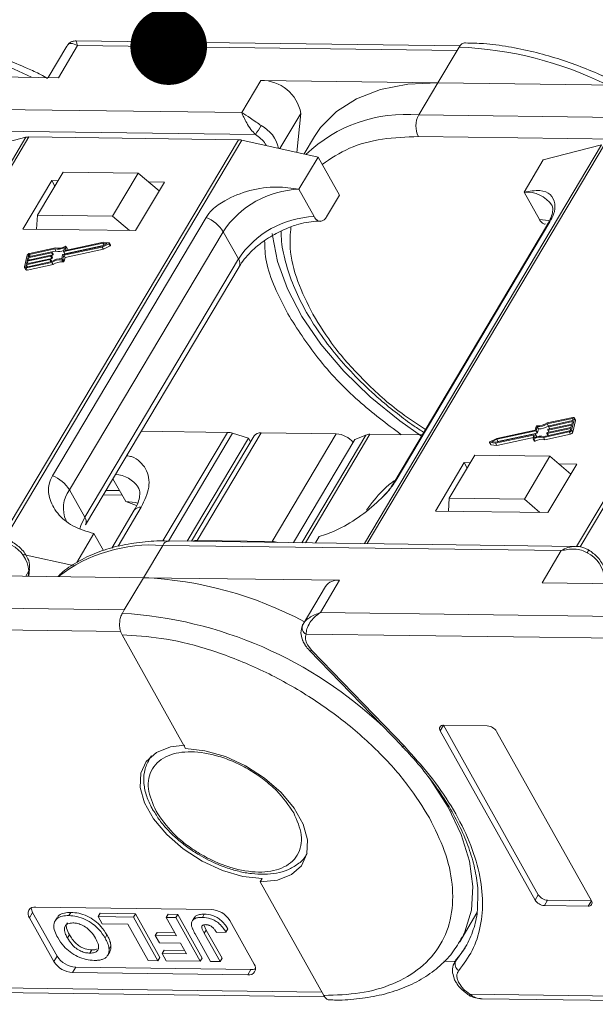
# Model space of a CAD drawing. Header units: millimetres. Extents: x 3104 to 4027, y -212 to 440.
# Tile 36 of 39: x 3817 to 3854, y 248 to 313. Entities that reach past the tile are written whole.
import ezdxf

# ---------------------------------------------------------------- set-up
doc = ezdxf.new("R2010")
doc.units = ezdxf.units.MM
doc.styles.get("Standard").update_dxf_attribs({"font": '仿宋_GB2312.ttf', "width": 0.8})
doc.dimstyles.new('ISO-25.1', dxfattribs={"dimtxt": 6, "dimasz": 5, "dimexe": 3.5, "dimexo": 0.625, "dimgap": 1.5, "dimtad": 1, "dimtoh": 1, "dimdsep": 46, "dimtxsty": 'Standard', "dimcen": 2.5, "dimadec": 0, "dimazin": 0, "dimtfac": 1, "dimtmove": 0, "dimatfit": 3, "dimfxl": 0, "dimarcsym": 0})

msp = doc.modelspace()

# ---------------------------------------------------------------- linework, layer by layer
at = {"color": 7, "linetype": 'Continuous', "lineweight": 15}
for p, q in [((3819.615, 310.949), (3818.397, 308.903)), ((3819.073, 308.894), (3820.326, 310.999)), ((3845.267, 310.963), (3820.213, 311.293)), ((3820.326, 310.999), (3845.083, 310.672)), ((3845.208, 310.883), (3845.083, 310.672)), ((3845.083, 310.672), (3843.83, 308.567)), ((3806.275, 309.063), (3819.073, 308.894)), ((3832.282, 308.72), (3831.029, 306.615)), ((3843.83, 308.567), (3832.282, 308.72)), ((3842.577, 306.462), (3843.83, 308.567)), ((3843.83, 308.567), (3856.628, 308.398)), ((3831.029, 306.615), (3805.023, 306.958)), ((3833.528, 304.27), (3834.893, 306.563)), ((3834.893, 306.563), (3834.632, 304.025)), ((3868.584, 306.12), (3842.577, 306.462)), ((3816.95, 305.008), (3801.478, 279.013)), ((3801.664, 279.01), (3817.151, 305.03)), ((3831.923, 305.189), (3805.004, 305.544)), ((3813.149, 304.022), (3816.95, 305.008)), ((3817.151, 305.03), (3830.811, 304.85)), ((3835.772, 305.049), (3835.101, 303.921)), ((3869.478, 304.693), (3842.558, 305.048)), ((3830.811, 304.85), (3815.321, 278.825)), ((3815.552, 278.801), (3831.04, 304.822)), ((3831.04, 304.822), (3836.009, 303.72)), ((3854.504, 304.512), (3839.032, 278.518)), ((3839.218, 278.515), (3854.705, 304.535)), ((3850.704, 303.527), (3854.504, 304.512)), ((3868.365, 304.354), (3852.876, 278.33)), ((3853.107, 278.306), (3868.594, 304.326)), ((3836.009, 303.72), (3834.756, 301.615)), ((3836.009, 303.72), (3837.405, 301.227)), ((3849.451, 301.422), (3850.704, 303.527)), ((3819.379, 302.738), (3817.708, 299.931)), ((3824.277, 302.673), (3819.379, 302.738)), ((3822.607, 299.867), (3824.277, 302.673)), ((3824.277, 302.673), (3825.64, 301.508)), ((3818.636, 302.182), (3816.757, 299.025)), ((3819.045, 302.176), (3818.636, 302.182)), ((3818.636, 302.182), (3818.836, 301.826)), ((3824.105, 298.928), (3825.984, 302.085)), ((3825.984, 302.085), (3824.949, 302.099)), ((3835.753, 299.834), (3834.756, 301.615)), ((3836.569, 299.823), (3837.405, 301.227)), ((3849.451, 301.422), (3850.448, 299.64)), ((3817.708, 299.931), (3817.653, 299.013)), ((3822.607, 299.867), (3817.708, 299.931)), ((3823.699, 298.933), (3822.607, 299.867)), ((3828.701, 299.781), (3818.679, 282.942)), ((3850.982, 299.323), (3840.96, 282.485)), ((3841.112, 282.647), (3851.134, 299.485)), ((3816.757, 299.025), (3824.105, 298.928)), ((3819.798, 282.014), (3829.82, 298.852)), ((3830.817, 297.071), (3829.82, 298.852)), ((3819.374, 297.363), (3821.929, 297.912)), ((3821.974, 298.102), (3819.42, 297.553)), ((3819.499, 297.411), (3822.002, 297.949)), ((3822.007, 298.169), (3819.52, 297.635)), ((3819.636, 297.747), (3819.556, 297.889)), ((3821.929, 297.912), (3822.251, 298.072)), ((3821.931, 297.853), (3822.369, 298.069)), ((3822.251, 298.072), (3821.974, 298.102)), ((3822.048, 297.971), (3821.974, 298.102)), ((3822.383, 298.128), (3822.007, 298.169)), ((3822.01, 297.71), (3822.449, 297.927)), ((3822.369, 298.069), (3822.449, 297.927)), ((3822.48, 297.975), (3822.4, 298.118)), ((3817.042, 297.313), (3816.859, 296.552)), ((3818.565, 297.249), (3817.028, 296.919)), ((3817.043, 296.982), (3818.58, 297.313)), ((3818.618, 297.471), (3817.081, 297.141)), ((3817.096, 297.204), (3818.633, 297.534)), ((3817.127, 297.331), (3817.096, 297.204)), ((3817.187, 297.224), (3817.127, 297.331)), ((3818.832, 297.727), (3817.177, 297.372)), ((3817.177, 297.372), (3817.252, 297.237)), ((3818.873, 297.796), (3817.192, 297.435)), ((3818.645, 297.107), (3818.565, 297.249)), ((3818.597, 297.301), (3818.59, 297.27)), ((3818.67, 297.127), (3818.59, 297.27)), ((3818.597, 297.307), (3818.698, 297.329)), ((3818.677, 297.166), (3818.597, 297.308)), ((3818.677, 297.159), (3818.597, 297.301)), ((3818.698, 297.329), (3818.618, 297.471)), ((3818.651, 297.523), (3818.643, 297.491)), ((3818.723, 297.349), (3818.643, 297.491)), ((3818.73, 297.388), (3818.65, 297.53)), ((3818.651, 297.529), (3818.912, 297.585)), ((3818.73, 297.381), (3818.651, 297.523)), ((3818.723, 297.349), (3818.73, 297.381)), ((3818.912, 297.585), (3818.832, 297.727)), ((3819.29, 297.098), (3819.349, 297.343)), ((3819.364, 297.068), (3819.422, 297.313)), ((3819.402, 297.564), (3819.461, 297.809)), ((3819.403, 297.558), (3819.483, 297.415)), ((3819.499, 297.411), (3819.42, 297.553)), ((3819.422, 297.313), (3821.931, 297.853)), ((3819.502, 297.171), (3819.422, 297.313)), ((3819.557, 297.875), (3819.502, 297.646)), ((3819.502, 297.171), (3822.01, 297.71)), ((3819.508, 297.635), (3819.502, 297.646)), ((3819.557, 297.875), (3819.637, 297.733)), ((3819.619, 297.656), (3819.637, 297.733)), ((3822.01, 297.71), (3821.931, 297.853)), ((3816.975, 296.697), (3816.944, 296.57)), ((3816.964, 296.485), (3818.645, 296.846)), ((3818.512, 297.028), (3816.975, 296.697)), ((3817.05, 296.563), (3816.975, 296.697)), ((3816.979, 296.548), (3818.634, 296.904)), ((3816.99, 296.761), (3818.527, 297.091)), ((3817.028, 296.919), (3816.99, 296.761)), ((3817.103, 296.785), (3817.028, 296.919)), ((3817.081, 297.141), (3817.043, 296.982)), ((3817.044, 296.342), (3818.725, 296.704)), ((3817.156, 297.007), (3817.081, 297.141)), ((3818.587, 296.893), (3818.512, 297.028)), ((3818.544, 297.08), (3818.537, 297.048)), ((3818.616, 296.905), (3818.537, 297.048)), ((3818.544, 297.085), (3818.645, 297.107)), ((3818.623, 296.944), (3818.544, 297.087)), ((3818.624, 296.937), (3818.544, 297.08)), ((3818.616, 296.905), (3818.624, 296.937)), ((3818.725, 296.704), (3818.645, 296.846)), ((3818.67, 297.127), (3818.677, 297.159)), ((3819.296, 297.027), (3819.376, 296.884)), ((3819.443, 296.926), (3819.364, 297.068)), ((3819.443, 296.926), (3819.502, 297.171)), ((3830.817, 297.071), (3820.795, 280.232)), ((3816.864, 296.511), (3816.943, 296.368)), ((3816.944, 296.57), (3816.957, 296.548)), ((3817.044, 296.342), (3816.964, 296.485)), ((3820.838, 279.732), (3830.86, 296.57)), ((3852.63, 286.743), (3850.949, 286.382)), ((3852.615, 286.68), (3850.96, 286.324)), ((3852.604, 286.467), (3851.067, 286.137)), ((3851.083, 286.2), (3852.62, 286.531)), ((3852.553, 285.915), (3852.735, 286.676)), ((3852.566, 286.309), (3852.604, 286.467)), ((3852.643, 286.63), (3852.615, 286.68)), ((3852.62, 286.531), (3852.65, 286.657)), ((3852.632, 285.773), (3852.815, 286.533)), ((3852.81, 286.575), (3852.731, 286.717)), ((3852.735, 286.676), (3852.815, 286.533)), ((3824.472, 285.838), (3830.103, 285.764)), ((3830.103, 285.764), (3825.89, 278.686)), ((3826.247, 278.673), (3830.435, 285.709)), ((3828.125, 278.719), (3832.301, 285.735)), ((3831.48, 285.392), (3830.435, 285.709)), ((3832.301, 285.735), (3837.2, 285.67)), ((3850.172, 285.914), (3847.664, 285.375)), ((3850.22, 285.865), (3847.666, 285.316)), ((3847.745, 285.173), (3850.3, 285.722)), ((3850.231, 286.159), (3850.172, 285.914)), ((3850.3, 285.722), (3850.22, 285.865)), ((3850.304, 286.13), (3850.245, 285.885)), ((3850.325, 285.743), (3850.245, 285.885)), ((3850.384, 285.987), (3850.304, 286.13)), ((3850.325, 285.743), (3850.384, 285.987)), ((3850.721, 285.431), (3852.402, 285.793)), ((3850.762, 285.5), (3852.418, 285.856)), ((3850.944, 285.705), (3850.951, 285.736)), ((3850.944, 285.698), (3851.023, 285.557)), ((3851.04, 286.182), (3850.96, 286.324)), ((3852.498, 286.024), (3850.961, 285.693)), ((3851.036, 285.559), (3850.961, 285.693)), ((3850.976, 285.757), (3852.513, 286.087)), ((3850.997, 285.926), (3851.004, 285.958)), ((3850.998, 285.919), (3851.077, 285.778)), ((3852.551, 286.245), (3851.014, 285.915)), ((3851.089, 285.781), (3851.014, 285.915)), ((3851.029, 285.978), (3852.566, 286.309)), ((3851.04, 286.182), (3851.061, 286.186)), ((3851.05, 286.148), (3851.058, 286.18)), ((3851.051, 286.141), (3851.13, 286)), ((3851.143, 286.003), (3851.067, 286.137)), ((3852.402, 285.793), (3852.482, 285.65)), ((3852.468, 285.897), (3852.498, 286.024)), ((3852.513, 286.087), (3852.551, 286.245)), ((3852.632, 285.773), (3852.553, 285.915)), ((3831.48, 285.392), (3827.479, 278.67)), ((3831.841, 285.534), (3827.753, 278.666)), ((3831.614, 285.153), (3831.48, 285.392)), ((3837.2, 285.67), (3833.024, 278.654)), ((3834.418, 278.578), (3838.419, 285.301)), ((3839.123, 285.594), (3834.943, 278.572)), ((3835.188, 278.568), (3839.398, 285.641)), ((3839.123, 285.594), (3838.419, 285.301)), ((3839.398, 285.641), (3842.812, 285.596)), ((3847.194, 285.11), (3847.274, 284.967)), ((3847.212, 285.1), (3847.588, 285.058)), ((3847.291, 284.958), (3847.212, 285.1)), ((3847.664, 285.375), (3847.225, 285.158)), ((3847.666, 285.316), (3847.344, 285.156)), ((3847.344, 285.156), (3847.62, 285.126)), ((3847.588, 285.058), (3850.075, 285.593)), ((3847.667, 284.916), (3847.588, 285.058)), ((3847.62, 285.126), (3850.175, 285.675)), ((3847.745, 285.173), (3847.666, 285.316)), ((3847.667, 284.916), (3850.056, 285.429)), ((3847.672, 285.137), (3847.745, 285.173)), ((3850.037, 285.352), (3850.092, 285.582)), ((3850.039, 285.339), (3850.118, 285.196)), ((3850.089, 285.568), (3850.075, 285.593)), ((3850.171, 285.194), (3850.091, 285.337)), ((3850.192, 285.663), (3850.133, 285.418)), ((3850.271, 285.528), (3850.191, 285.67)), ((3850.272, 285.521), (3850.192, 285.663)), ((3850.259, 285.469), (3850.272, 285.521)), ((3850.801, 285.289), (3850.721, 285.431)), ((3850.801, 285.289), (3852.482, 285.65)), ((3847.291, 284.958), (3847.667, 284.916)), ((3845.542, 283.796), (3843.663, 280.638)), ((3846.243, 284.281), (3844.573, 281.475)), ((3845.95, 283.79), (3845.542, 283.796)), ((3845.542, 283.796), (3845.742, 283.44)), ((3851.141, 284.217), (3846.243, 284.281)), ((3849.471, 281.41), (3851.141, 284.217)), ((3851.141, 284.217), (3852.505, 283.051)), ((3851.011, 280.542), (3852.89, 283.699)), ((3852.89, 283.699), (3851.729, 283.714)), ((3822.63, 282.744), (3823.464, 281.255)), ((3819.798, 282.014), (3820.795, 280.232)), ((3822.175, 281.979), (3823.065, 281.967)), ((3822.002, 281.688), (3823.23, 281.672)), ((3823.464, 281.255), (3824.172, 281.001)), ((3844.522, 280.627), (3844.573, 281.475)), ((3844.573, 281.475), (3849.471, 281.41)), ((3850.479, 280.549), (3849.471, 281.41)), ((3824.019, 280.687), (3822.554, 278.226)), ((3822.967, 278.347), (3824.48, 280.888)), ((3843.663, 280.638), (3851.011, 280.542)), ((3820.275, 277.287), (3821.393, 279.164)), ((3821.393, 279.164), (3822.012, 278.057)), ((3852.818, 278.336), (3826.286, 278.686)), ((3833.024, 278.654), (3828.125, 278.719)), ((3835.844, 278.56), (3836.088, 278.97)), ((3824.621, 276.293), (3825.874, 278.398)), ((3825.874, 278.398), (3851.88, 278.055)), ((3851.88, 278.055), (3850.627, 275.951)), ((3816.768, 277.807), (3820.14, 277.059)), ((3816.936, 276.395), (3817.145, 276.745)), ((3817.145, 276.745), (3817.109, 276.393)), ((3817.139, 276.392), (3817.189, 276.877)), ((3813.073, 276.446), (3824.621, 276.293)), ((3824.621, 276.293), (3823.368, 274.189)), ((3837.419, 276.125), (3824.621, 276.293)), ((3836.166, 274.02), (3837.419, 276.125)), ((3836.498, 275.723), (3835.036, 273.266)), ((3850.627, 275.951), (3862.175, 275.798)), ((3823.368, 274.189), (3798.612, 274.515)), ((3823.368, 274.189), (3823.243, 273.978)), ((3860.923, 273.693), (3836.166, 274.02)), ((3797.68, 273.113), (3823.138, 272.777)), ((3835.056, 273.298), (3834.959, 273.05)), ((3823.224, 272.564), (3827.372, 265.154)), ((3835.235, 272.618), (3860.692, 272.282)), ((3835.597, 271.546), (3835.322, 271.909)), ((3835.446, 271.55), (3841.491, 265.299)), ((3841.641, 265.296), (3835.597, 271.546)), ((3843.984, 266.314), (3844.193, 266.665)), ((3847.05, 266.627), (3844.193, 266.665)), ((3844.193, 266.665), (3850.375, 255.622)), ((3843.984, 266.314), (3850.166, 255.271)), ((3853.84, 255.222), (3847.658, 266.266)), ((3841.48, 265.295), (3841.62, 265.154)), ((3825.1, 264.633), (3824.984, 264.438)), ((3824.984, 264.438), (3825.024, 264.503)), ((3825.024, 264.503), (3825.15, 264.676)), ((3835.295, 258.301), (3835.246, 258.222)), ((3832.364, 256.672), (3832.239, 256.462)), ((3832.239, 256.462), (3836.387, 249.052)), ((3850.166, 255.271), (3850.375, 255.622)), ((3850.774, 254.909), (3850.983, 255.26)), ((3850.774, 254.909), (3853.632, 254.871)), ((3850.983, 255.26), (3853.84, 255.222)), ((3853.632, 254.871), (3853.84, 255.222)), ((3817.183, 254.114), (3817.392, 254.465)), ((3817.392, 254.465), (3818.988, 251.615)), ((3829.03, 254.665), (3817.601, 254.816)), ((3819.879, 254.469), (3819.754, 254.258)), ((3821.663, 254.197), (3821.788, 254.407)), ((3821.788, 254.407), (3824.091, 254.377)), ((3824.091, 254.377), (3823.965, 254.166)), ((3824.091, 254.377), (3825.686, 251.527)), ((3826.101, 254.138), (3826.226, 254.349)), ((3826.226, 254.349), (3826.854, 254.34)), ((3826.854, 254.34), (3826.729, 254.13)), ((3826.854, 254.34), (3828.449, 251.491)), ((3828.588, 254.354), (3828.463, 254.143)), ((3845.261, 252.559), (3846.377, 254.434)), ((3817.183, 254.114), (3818.779, 251.264)), ((3818.984, 254.119), (3818.858, 253.908)), ((3821.663, 254.197), (3821.929, 253.722)), ((3823.965, 254.166), (3821.663, 254.197)), ((3821.929, 253.722), (3823.603, 253.7)), ((3823.603, 253.7), (3824.933, 251.325)), ((3825.561, 251.316), (3823.965, 254.166)), ((3826.101, 254.138), (3826.776, 252.932)), ((3826.729, 254.13), (3826.101, 254.138)), ((3828.324, 251.28), (3826.729, 254.13)), ((3827.969, 254.175), (3827.844, 253.965)), ((3828.564, 253.656), (3828.715, 253.318)), ((3831.841, 251.092), (3830.246, 253.942)), ((3819.786, 253.01), (3819.661, 252.799)), ((3822.116, 252.793), (3822.241, 253.004)), ((3825.394, 252.951), (3825.519, 253.161)), ((3825.394, 252.951), (3825.66, 252.476)), ((3826.776, 252.932), (3825.394, 252.951)), ((3825.519, 253.161), (3826.656, 253.146)), ((3827.988, 253.068), (3828.994, 251.271)), ((3828.589, 253.107), (3828.715, 253.318)), ((3829.622, 251.263), (3828.589, 253.107)), ((3828.715, 253.318), (3829.747, 251.473)), ((3829.396, 253.152), (3830.003, 253.18)), ((3830.003, 253.18), (3830.129, 253.391)), ((3825.66, 252.476), (3827.042, 252.458)), ((3827.042, 252.458), (3827.43, 251.763)), ((3845.405, 252.816), (3845.261, 252.559)), ((3821.126, 251.81), (3821.251, 252.021)), ((3822.291, 251.68), (3822.417, 251.891)), ((3822.501, 252.281), (3822.376, 252.071)), ((3825.839, 251.784), (3825.965, 251.995)), ((3825.839, 251.784), (3826.105, 251.309)), ((3827.43, 251.763), (3825.839, 251.784)), ((3825.965, 251.995), (3827.311, 251.977)), ((3845.607, 252.163), (3844.991, 251.308)), ((3818.779, 251.264), (3818.988, 251.615)), ((3824.933, 251.325), (3825.561, 251.316)), ((3825.561, 251.316), (3825.686, 251.527)), ((3826.105, 251.309), (3828.324, 251.28)), ((3828.324, 251.28), (3828.449, 251.491)), ((3828.994, 251.271), (3829.622, 251.263)), ((3829.747, 251.473), (3829.622, 251.263)), ((3844.224, 251.282), (3844.958, 251.272)), ((3845.061, 251.446), (3844.922, 251.213)), ((3844.922, 251.213), (3844.991, 251.308)), ((3844.991, 251.308), (3845.119, 251.523)), ((3819.994, 250.541), (3820.203, 250.892)), ((3819.994, 250.541), (3831.424, 250.39)), ((3820.203, 250.892), (3831.632, 250.741)), ((3831.424, 250.39), (3831.632, 250.741)), ((3836.267, 249.266), (3808.364, 249.634)), ((3809.155, 249.33), (3836.452, 248.97)), ((3873.822, 248.771), (3845.918, 249.139)), ((3845.858, 249.068), (3845.858, 249.068)), ((3846.71, 248.835), (3874.006, 248.475))]:
    msp.add_line(p, q, dxfattribs=at)
at = {"color": 7, "linetype": 'Continuous', "lineweight": 15, "flags": 128}
for points in [[(3843.83, 308.567), (3841.868, 308.467), (3840.088, 308.115), (3838.526, 307.519), (3837.214, 306.69), (3836.179, 305.645), (3835.772, 305.049)], [(3851.117, 299.564), (3851.053, 299.578), (3850.448, 299.64)], [(3851.134, 299.485), (3851.046, 299.409), (3850.982, 299.323)], [(3842.761, 285.512), (3841.34, 286.512), (3839.415, 288.081), (3837.688, 289.761), (3836.191, 291.518), (3834.956, 293.317), (3834.007, 295.123), (3833.363, 296.899), (3833.036, 298.61), (3833.025, 298.728)], [(3819.503, 297.891), (3819.514, 297.896), (3819.525, 297.898), (3819.535, 297.899), (3819.544, 297.898), (3819.551, 297.895), (3819.556, 297.889), (3819.558, 297.883), (3819.557, 297.875)], [(3822.383, 298.128), (3822.392, 298.125), (3822.399, 298.12), (3822.402, 298.113), (3822.402, 298.104), (3822.398, 298.095), (3822.39, 298.085), (3822.38, 298.076), (3822.369, 298.069)], [(3822.449, 297.927), (3822.46, 297.934), (3822.47, 297.943), (3822.477, 297.952), (3822.481, 297.962), (3822.482, 297.97), (3822.48, 297.975)], [(3818.58, 297.313), (3818.584, 297.313), (3818.588, 297.313), (3818.591, 297.313), (3818.594, 297.311), (3818.596, 297.309), (3818.597, 297.307), (3818.598, 297.304), (3818.597, 297.301)], [(3818.633, 297.534), (3818.637, 297.535), (3818.641, 297.535), (3818.644, 297.534), (3818.647, 297.533), (3818.649, 297.531), (3818.65, 297.529), (3818.651, 297.526), (3818.651, 297.523)], [(3819.42, 297.553), (3819.416, 297.553), (3819.412, 297.553), (3819.408, 297.553), (3819.406, 297.555), (3819.404, 297.556), (3819.402, 297.559), (3819.402, 297.561), (3819.402, 297.564)], [(3819.502, 297.646), (3819.502, 297.643), (3819.502, 297.64), (3819.504, 297.638), (3819.506, 297.636), (3819.508, 297.635), (3819.512, 297.634), (3819.516, 297.634), (3819.52, 297.635)], [(3819.637, 297.733), (3819.638, 297.74), (3819.636, 297.747)], [(3818.527, 297.091), (3818.531, 297.092), (3818.535, 297.091), (3818.538, 297.091), (3818.541, 297.09), (3818.543, 297.088), (3818.544, 297.085), (3818.545, 297.083), (3818.544, 297.08)], [(3818.613, 296.899), (3818.615, 296.902), (3818.616, 296.905)], [(3816.964, 296.485), (3816.939, 296.481), (3816.917, 296.481), (3816.897, 296.485), (3816.881, 296.493), (3816.868, 296.504), (3816.86, 296.518), (3816.857, 296.534), (3816.859, 296.552)], [(3816.944, 296.57), (3816.944, 296.564), (3816.945, 296.559), (3816.947, 296.554), (3816.951, 296.551), (3816.957, 296.548), (3816.963, 296.547), (3816.971, 296.547), (3816.979, 296.548)], [(3852.65, 286.657), (3852.651, 286.663), (3852.65, 286.669), (3852.647, 286.673), (3852.643, 286.677), (3852.638, 286.68), (3852.631, 286.681), (3852.623, 286.681), (3852.615, 286.68)], [(3852.63, 286.743), (3852.655, 286.747), (3852.677, 286.746), (3852.697, 286.742), (3852.714, 286.735), (3852.726, 286.724), (3852.734, 286.71), (3852.737, 286.694), (3852.735, 286.676)], [(3850.961, 285.693), (3850.957, 285.693), (3850.953, 285.693), (3850.95, 285.694), (3850.947, 285.695), (3850.945, 285.697), (3850.944, 285.699), (3850.943, 285.702), (3850.944, 285.705)], [(3851.014, 285.915), (3851.01, 285.915), (3851.006, 285.915), (3851.003, 285.915), (3851, 285.917), (3850.998, 285.918), (3850.997, 285.921), (3850.997, 285.923), (3850.997, 285.926)], [(3851.067, 286.137), (3851.063, 286.136), (3851.06, 286.136), (3851.056, 286.137), (3851.054, 286.138), (3851.052, 286.14), (3851.05, 286.142), (3851.05, 286.145), (3851.05, 286.148)], [(3847.212, 285.1), (3847.202, 285.103), (3847.196, 285.108), (3847.192, 285.115), (3847.193, 285.124), (3847.197, 285.133), (3847.204, 285.143), (3847.214, 285.151), (3847.225, 285.158)], [(3850.091, 285.337), (3850.08, 285.332), (3850.069, 285.329), (3850.059, 285.329), (3850.05, 285.33), (3850.043, 285.333), (3850.039, 285.338), (3850.037, 285.345), (3850.037, 285.352)], [(3850.092, 285.582), (3850.092, 285.585), (3850.092, 285.587), (3850.091, 285.59), (3850.089, 285.592), (3850.086, 285.593), (3850.083, 285.594), (3850.079, 285.594), (3850.075, 285.593)], [(3850.118, 285.196), (3850.118, 285.196), (3850.123, 285.191), (3850.13, 285.187), (3850.139, 285.186), (3850.149, 285.187), (3850.16, 285.19), (3850.171, 285.194)], [(3850.175, 285.675), (3850.179, 285.675), (3850.183, 285.675), (3850.186, 285.674), (3850.189, 285.673), (3850.191, 285.671), (3850.192, 285.669), (3850.192, 285.666), (3850.192, 285.663)], [(3824.251, 281.148), (3824.069, 281.193), (3823.464, 281.255)], [(3820.795, 280.232), (3820.532, 279.684), (3820.466, 279.478)], [(3853.572, 277.915), (3853.609, 277.979), (3853.639, 278.032), (3853.659, 278.071), (3853.669, 278.095), (3853.669, 278.103), (3853.668, 278.103)], [(3817.189, 276.877), (3817.177, 276.817), (3817.145, 276.745)], [(3835.446, 271.55), (3835.456, 271.541), (3835.491, 271.529), (3835.539, 271.531), (3835.597, 271.546)], [(3832.364, 256.672), (3831.101, 256.814), (3829.771, 257.201), (3828.45, 257.809), (3827.214, 258.604), (3826.137, 259.539), (3825.28, 260.56), (3824.694, 261.608), (3824.411, 262.621), (3824.45, 263.542), (3824.807, 264.315), (3825.462, 264.897), (3826.376, 265.254), (3827.329, 265.364)], [(3827.372, 265.154), (3828.635, 265.012), (3829.965, 264.626), (3831.287, 264.018), (3832.522, 263.223), (3833.599, 262.288), (3834.456, 261.267), (3835.042, 260.219), (3835.325, 259.206), (3835.286, 258.285), (3834.929, 257.511), (3834.274, 256.929), (3833.36, 256.573), (3832.239, 256.462)], [(3841.491, 265.299), (3841.501, 265.291), (3841.536, 265.279), (3841.584, 265.28), (3841.641, 265.296)], [(3843.196, 263.336), (3843.371, 263.098), (3844.51, 261.321), (3845.358, 259.549), (3845.898, 257.816), (3846.119, 256.159), (3846.016, 254.61), (3845.592, 253.202), (3845.405, 252.816)]]:
    msp.add_lwpolyline(points, dxfattribs=at)
at = {"color": 7, "linetype": 'Continuous', "lineweight": 15}
for centre, radius, start, end in [((3806.714, 287.476), 23.921, 63.68222, 87.74889), ((3844.268, 286.981), 23.921, 63.68222, 87.74889), ((3832.302, 306.085), 2.635, 10.46334, 90.43159), ((3841.71, 297.133), 9.369, 84.68884, 133.81237), ((3843.932, 305.737), 1.537, 151.84726, 206.63631), ((3824.817, 310.227), 8.711, 324.66196, 329.24799), ((3831.269, 303.817), 2.212, 12.3939, 62.13915), ((3817.133, 304.268), 0.762, 88.71486, 103.94659), ((3830.789, 303.718), 1.132, 77.19266, 88.88778), ((3834.954, 295.471), 6.148, 91.85146, 146.63211), ((3849.622, 299.417), 2.012, 34.97651, 94.86365), ((3835.952, 293.689), 6.148, 91.85146, 146.63211), ((3827.867, 297.638), 2.299, 31.86296, 68.72336), ((3819.076, 298.596), 0.825, 255.81963, 301.24295), ((3817.227, 297.239), 0.199, 100.13345, 158.28269), ((3817.188, 297.306), 0.0664, 100.13345, 158.28269), ((3818.559, 297.282), 0.0332, 280.13345, 338.28269), ((3818.612, 297.504), 0.0332, 280.13345, 338.28269), ((3818.692, 297.361), 0.0332, 280.13345, 338.28269), ((3818.721, 297.383), 0.00928, 343.83362, 27.82236), ((3819.035, 298.623), 0.918, 257.21693, 297.64361), ((3819.111, 298.426), 0.864, 256.65483, 290.57082), ((3819.38, 297.33), 0.0332, 100.13345, 158.28269), ((3819.494, 297.424), 0.0147, 219.38216, 291.31431), ((3818.506, 297.06), 0.0332, 280.13345, 338.28269), ((3818.615, 296.94), 0.00928, 343.83362, 27.82236), ((3819.273, 295.953), 1.145, 89.11156, 123.86502), ((3818.639, 297.139), 0.0332, 280.13345, 338.28269), ((3819.216, 296.052), 0.978, 85.32254, 125.72777), ((3818.668, 297.161), 0.00928, 343.83362, 27.82236), ((3819.296, 295.91), 0.978, 85.32254, 125.72777), ((3819.302, 297.093), 0.0666, 265.08198, 338.22439), ((3819.382, 296.951), 0.0666, 265.08198, 338.22439), ((3830.432, 296.786), 0.48, 333.29814, 36.49761), ((3817.012, 296.424), 0.0882, 219.38216, 291.31431), ((3850.378, 287.175), 0.978, 265.32254, 305.72777), ((3852.761, 286.549), 0.0557, 343.83362, 27.82236), ((3830.073, 284.555), 1.21, 72.60466, 88.58202), ((3832.245, 285.235), 0.503, 83.62421, 143.5489), ((3850.214, 285.897), 0.0332, 280.13345, 338.28269), ((3850.292, 286.135), 0.0666, 85.08198, 158.22439), ((3850.294, 285.755), 0.0332, 280.13345, 338.28269), ((3850.322, 287.275), 1.145, 269.11156, 303.86502), ((3850.402, 287.133), 1.145, 269.11156, 303.86502), ((3850.982, 285.724), 0.0332, 100.13345, 158.28269), ((3851.035, 285.946), 0.0332, 100.13345, 158.28269), ((3851.088, 286.168), 0.0332, 100.13345, 158.28269), ((3852.367, 285.989), 0.199, 280.13345, 338.28269), ((3852.406, 285.922), 0.0664, 280.13345, 338.28269), ((3852.447, 285.846), 0.199, 280.13345, 338.28269), ((3837.108, 284.124), 1.549, 39.39998, 86.5962), ((3839.375, 284.95), 0.692, 88.08646, 111.31749), ((3850.519, 284.632), 0.825, 75.81963, 121.24295), ((3850.559, 284.605), 0.918, 77.21693, 117.64361), ((3850.599, 284.489), 0.825, 75.81963, 121.24295), ((3850.263, 285.523), 0.00928, 343.83362, 27.82236), ((3847.292, 284.979), 0.0209, 212.10887, 269.29606), ((3817.845, 280.8), 2.299, 31.86296, 68.72336), ((3822.712, 281.115), 1.903, 34.29758, 87.55752), ((3841.407, 282.218), 0.521, 124.53354, 150.01461), ((3821.37, 280.826), 1.971, 142.93475, 204.26513), ((3824.424, 280.388), 0.503, 83.62421, 143.5489), ((3820.379, 279.944), 0.506, 336.16518, 34.75455), ((3826.329, 278.185), 0.503, 94.93467, 154.85936), ((3828.094, 278.076), 0.644, 87.24327, 113.70942), ((3832.984, 277.387), 1.268, 71.90738, 88.22848), ((3815.091, 276.569), 2.062, 4.91796, 63.30134), ((3825.142, 268.445), 9.98, 85.79631, 127.46323), ((3852.645, 276.073), 2.062, 4.91796, 63.30134), ((3823.545, 251.738), 24.579, 61.88911, 87.49099), ((3837.291, 275.162), 0.971, 82.44401, 144.7291), ((3821.555, 246.845), 27.185, 46.54173, 86.44117), ((3835.41, 273.026), 0.444, 155.44234, 246.7351), ((3844.155, 266.45), 0.218, 80.0385, 218.45582), ((3847.005, 265.86), 0.768, 31.84726, 86.63631), ((3851.028, 256.027), 0.768, 211.84726, 266.63631), ((3850.819, 255.676), 0.768, 211.84726, 266.63631), ((3853.669, 255.086), 0.218, 260.0385, 38.45582), ((3817.525, 254.386), 0.437, 80.0385, 218.45582), ((3817.936, 254.797), 0.637, 183.53369, 211.34635), ((3828.94, 253.131), 1.537, 31.84726, 86.63631), ((3820.084, 252.075), 1.537, 211.84726, 266.63631), ((3820.293, 252.426), 1.537, 211.84726, 266.63631), ((3831.499, 250.821), 0.437, 260.0385, 38.45582), ((3845.439, 251.105), 0.492, 155.65034, 240.17569), ((3831.664, 251.378), 0.637, 267.14035, 294.94614), ((3845.733, 249.235), 0.209, 306.81124, 332.44808)]:
    msp.add_arc(centre, radius, start, end, dxfattribs=at)
for points, knots in [([(3818.366, 308.85), (3818.216, 308.933), (3817.783, 309.172), (3816.855, 309.591), (3815.582, 310.129), (3814.061, 310.657), (3812.481, 311.1), (3810.862, 311.428), (3809.375, 311.626), (3808.465, 311.644), (3808.073, 311.651)], [0, 0, 0, 0, 0.0445325, 0.1283306, 0.2667352, 0.4092126, 0.5608048, 0.7175824, 0.8780612, 1, 1, 1, 1]), ([(3820.326, 310.999), (3820.167, 311.061), (3819.92, 311.158), (3819.699, 311.079), (3819.62, 310.949), (3819.584, 310.89)], [0, 0, 0, 0, 0.498413, 0.772928, 1, 1, 1, 1]), ([(3820.211, 311.293), (3820.138, 311.288), (3820.013, 311.279), (3819.805, 311.18), (3819.711, 311.07), (3819.659, 311.01)], [0, 0, 0, 0, 0.389383, 0.666862, 1, 1, 1, 1]), ([(3820.212, 311.286), (3820.212, 311.288), (3820.211, 311.315), (3820.238, 311.222), (3820.297, 311.073), (3820.326, 310.999)], [0, 0, 0, 0, 0.044563, 0.521846, 1, 1, 1, 1]), ([(3845.627, 311.158), (3845.581, 311.159), (3845.47, 311.16), (3845.323, 311.051), (3845.241, 310.93), (3845.208, 310.883)], [0, 0, 0, 0, 0.29921, 0.721934, 1, 1, 1, 1]), ([(3855.92, 308.354), (3855.77, 308.438), (3855.338, 308.677), (3854.409, 309.096), (3853.136, 309.633), (3851.615, 310.162), (3850.035, 310.605), (3848.417, 310.933), (3846.93, 311.131), (3846.02, 311.148), (3845.627, 311.156)], [0, 0, 0, 0, 0.044532, 0.128331, 0.266735, 0.409213, 0.560805, 0.717582, 0.878061, 1, 1, 1, 1]), ([(3831.029, 306.615), (3831.213, 306.508), (3831.498, 306.343), (3831.948, 306.013), (3832.193, 305.848), (3832.303, 305.773)], [0, 0, 0, 0, 0.498413, 0.772928, 1, 1, 1, 1]), ([(3831.923, 305.189), (3831.821, 305.298), (3831.604, 305.529), (3831.35, 305.94), (3831.15, 306.326), (3831.07, 306.518), (3831.029, 306.615)], [0, 0, 0, 0, 0.2343503, 0.4981953, 0.748869, 1, 1, 1, 1]), ([(3832.621, 304.471), (3832.604, 304.508), (3832.535, 304.659), (3832.296, 304.919), (3832.045, 305.1), (3831.923, 305.189)], [0, 0, 0, 0, 0.142722, 0.582056, 1, 1, 1, 1]), ([(3842.558, 305.048), (3841.76, 305.02), (3840.115, 304.961), (3837.95, 304.364), (3836.841, 303.618), (3836.278, 303.24)], [0, 0, 0, 0, 0.3171537, 0.6533048, 1, 1, 1, 1]), ([(3834.756, 301.615), (3834.286, 301.686), (3833.259, 301.841), (3831.541, 301.597), (3830.095, 301.025), (3829.136, 300.37), (3828.829, 299.953), (3828.701, 299.781)], [0, 0, 0, 0, 0.219162, 0.4791659, 0.7354888, 0.890617, 1, 1, 1, 1]), ([(3851.134, 299.485), (3851.223, 299.658), (3851.453, 300.108), (3851.503, 300.763), (3851.223, 301.322), (3850.531, 301.611), (3849.814, 301.485), (3849.451, 301.422)], [0, 0, 0, 0, 0.109672, 0.284648, 0.519248, 0.75632, 1, 1, 1, 1]), ([(3851.265, 300.569), (3851.272, 300.56), (3851.307, 300.515), (3851.33, 300.409), (3851.316, 300.108), (3851.209, 299.729), (3851.039, 299.439), (3850.969, 299.319)], [0, 0, 0, 0, 0.067894, 0.345531, 0.591839, 0.832441, 1, 1, 1, 1]), ([(3836.569, 299.823), (3836.518, 299.752), (3836.415, 299.61), (3836.221, 299.523), (3836.026, 299.545), (3835.864, 299.661), (3835.784, 299.785), (3835.753, 299.834)], [0, 0, 0, 0, 0.214694, 0.429388, 0.644082, 0.858775, 1, 1, 1, 1]), ([(3833.161, 298.674), (3833.5, 298.846), (3833.974, 299.086), (3834.681, 299.324), (3835.254, 299.464), (3835.785, 299.538), (3836.056, 299.529), (3836.148, 299.525)], [0, 0, 0, 0, 0.329174, 0.461516, 0.675703, 0.889596, 1, 1, 1, 1]), ([(3834.24, 299.169), (3834.202, 298.715), (3834.109, 297.604), (3834.587, 295.658), (3835.315, 294.185), (3835.669, 293.47)], [0, 0, 0, 0, 0.262022, 0.641741, 1, 1, 1, 1]), ([(3850.448, 299.64), (3850.498, 299.57), (3850.597, 299.428), (3850.742, 299.34), (3850.825, 299.351), (3850.843, 299.354)], [0, 0, 0, 0, 0.4389656, 0.8779311, 1, 1, 1, 1]), ([(3830.875, 296.572), (3830.973, 296.731), (3831.169, 297.05), (3831.598, 297.515), (3832.087, 297.958), (3832.604, 298.345), (3832.988, 298.572), (3833.161, 298.674)], [0, 0, 0, 0, 0.2142216, 0.4301579, 0.6113, 0.8252845, 1, 1, 1, 1]), ([(3833.607, 298.882), (3833.611, 298.661), (3833.624, 297.949), (3833.915, 296.693), (3834.454, 295.144), (3835.228, 293.596), (3836.195, 292.079), (3837.329, 290.621), (3838.616, 289.223), (3839.91, 288.014), (3841.149, 287.005), (3842.098, 286.282), (3842.698, 285.902), (3842.913, 285.766)], [0, 0, 0, 0, 0.050224, 0.1621866, 0.2737079, 0.3844021, 0.493824, 0.6013649, 0.7053809, 0.8118659, 0.8889404, 0.9601856, 1, 1, 1, 1]), ([(3834.036, 293.492), (3833.441, 294.655), (3832.586, 296.323), (3832.538, 297.816), (3832.524, 298.267)], [0, 0, 0, 0, 0.697381, 1, 1, 1, 1]), ([(3841.437, 285.614), (3840.486, 286.332), (3838.442, 287.872), (3835.883, 290.585), (3834.647, 292.531), (3834.036, 293.492)], [0, 0, 0, 0, 0.3058402, 0.6572193, 1, 1, 1, 1]), ([(3835.669, 293.47), (3836.114, 292.752), (3837.03, 291.272), (3839.015, 289.082), (3841.037, 287.246), (3842.495, 286.295), (3843.023, 285.951)], [0, 0, 0, 0, 0.263846, 0.543497, 0.834774, 1, 1, 1, 1]), ([(3824.48, 280.888), (3824.688, 281.33), (3825.008, 282.011), (3824.984, 282.833), (3824.795, 283.405), (3824.399, 283.855), (3823.996, 284.174), (3823.634, 284.229), (3823.525, 284.246)], [0, 0, 0, 0, 0.2932818, 0.4511605, 0.6123897, 0.7736188, 0.9314975, 1, 1, 1, 1]), ([(3818.679, 282.942), (3818.596, 282.76), (3818.378, 282.286), (3818.452, 281.411), (3818.955, 280.453), (3819.961, 279.604), (3820.911, 279.312), (3821.393, 279.164)], [0, 0, 0, 0, 0.109672, 0.284648, 0.519248, 0.75632, 1, 1, 1, 1]), ([(3836.088, 278.97), (3836.452, 279.09), (3837.246, 279.35), (3838.637, 280.178), (3839.854, 281.16), (3840.694, 282.026), (3840.989, 282.465), (3841.112, 282.647)], [0, 0, 0, 0, 0.219162, 0.4791659, 0.7354888, 0.890617, 1, 1, 1, 1]), ([(3841.062, 282.656), (3841.035, 282.639), (3840.726, 282.443), (3839.989, 281.802), (3839.495, 281.131), (3839.175, 280.695)], [0, 0, 0, 0, 0.03162, 0.370494, 1, 1, 1, 1]), ([(3840.947, 282.481), (3840.923, 282.436), (3840.806, 282.215), (3840.554, 281.891), (3840.291, 281.631), (3840.221, 281.562)], [0, 0, 0, 0, 0.156523, 0.775539, 1, 1, 1, 1]), ([(3824.271, 282.176), (3824.299, 282.133), (3824.373, 282.021), (3824.399, 281.749), (3824.32, 281.325), (3824.191, 280.957), (3824.036, 280.732), (3824.004, 280.685)], [0, 0, 0, 0, 0.169767, 0.442992, 0.691877, 0.935537, 1, 1, 1, 1]), ([(3817.166, 276.882), (3817.178, 276.926), (3817.232, 277.137), (3817.113, 277.485), (3816.902, 277.875), (3816.571, 278.276), (3816.239, 278.506), (3816.031, 278.65)], [0, 0, 0, 0, 0.068968, 0.327334, 0.506759, 0.690615, 1, 1, 1, 1]), ([(3826.292, 278.672), (3826.158, 278.678), (3825.486, 278.708), (3824.345, 278.61), (3822.889, 278.365), (3821.534, 277.945), (3820.311, 277.343), (3819.475, 276.811), (3819.117, 276.431), (3819.056, 276.367)], [0, 0, 0, 0, 0.044645, 0.223861, 0.404957, 0.587908, 0.773111, 0.961531, 1, 1, 1, 1]), ([(3851.88, 278.055), (3852.023, 278.133), (3852.308, 278.288), (3852.619, 278.32), (3852.775, 278.336)], [0, 0, 0, 0, 0.500456, 1, 1, 1, 1]), ([(3853.572, 277.915), (3853.453, 277.976), (3853.19, 278.11), (3852.597, 278.2), (3852.161, 278.112), (3851.88, 278.055)], [0, 0, 0, 0, 0.227063, 0.501587, 1, 1, 1, 1]), ([(3853.67, 278.101), (3853.501, 278.183), (3853.228, 278.314), (3852.931, 278.33), (3852.819, 278.336)], [0, 0, 0, 0, 0.623477, 1, 1, 1, 1]), ([(3854.721, 276.386), (3854.732, 276.431), (3854.787, 276.642), (3854.668, 276.99), (3854.456, 277.38), (3854.126, 277.78), (3853.794, 278.011), (3853.585, 278.155)], [0, 0, 0, 0, 0.068968, 0.327334, 0.506759, 0.690615, 1, 1, 1, 1]), ([(3823.243, 273.978), (3823.2, 273.891), (3823.115, 273.718), (3823.059, 273.385), (3823.065, 273.045), (3823.128, 272.761), (3823.197, 272.62), (3823.224, 272.564)], [0, 0, 0, 0, 0.214694, 0.429388, 0.644082, 0.858775, 1, 1, 1, 1]), ([(3835.006, 273.21), (3835.05, 273.283), (3835.148, 273.443), (3835.512, 273.763), (3835.91, 273.919), (3836.166, 274.02)], [0, 0, 0, 0, 0.227063, 0.501587, 1, 1, 1, 1]), ([(3836.166, 274.02), (3836.034, 273.926), (3835.769, 273.738), (3835.463, 273.359), (3835.26, 272.954), (3835.243, 272.725), (3835.235, 272.618)], [0, 0, 0, 0, 0.251131, 0.501805, 0.765641, 1, 1, 1, 1]), ([(3834.993, 273.18), (3834.942, 273.023), (3834.841, 272.718), (3834.945, 272.401), (3834.995, 272.248)], [0, 0, 0, 0, 0.516064, 1, 1, 1, 1]), ([(3823.224, 272.564), (3824.067, 272.515), (3825.803, 272.414), (3828.68, 271.727), (3831.702, 270.611), (3834.711, 269.053), (3837.516, 267.151), (3839.938, 265.027), (3841.914, 262.826), (3842.831, 261.348), (3843.276, 260.63)], [0, 0, 0, 0, 0.116516, 0.2400113, 0.3686408, 0.5, 0.6313592, 0.7599887, 0.883484, 1, 1, 1, 1]), ([(3834.995, 272.248), (3834.999, 272.229), (3835.023, 272.11), (3835.1, 272.001), (3835.165, 271.91)], [0, 0, 0, 0, 0.163984, 1, 1, 1, 1]), ([(3835.165, 271.91), (3835.175, 271.89), (3835.244, 271.762), (3835.354, 271.648), (3835.448, 271.551)], [0, 0, 0, 0, 0.153528, 1, 1, 1, 1]), ([(3841.62, 265.154), (3841.688, 265.086), (3842.165, 264.61), (3842.945, 263.678), (3843.937, 262.366), (3844.78, 261.02), (3845.468, 259.667), (3845.987, 258.324), (3846.32, 257.009), (3846.474, 255.85), (3846.429, 255.171), (3846.41, 254.886)], [0, 0, 0, 0, 0.020187, 0.141378, 0.265187, 0.390713, 0.517451, 0.645243, 0.774285, 0.905255, 1, 1, 1, 1]), ([(3845.194, 250.677), (3845.509, 251.101), (3846.149, 251.965), (3846.66, 253.549), (3846.806, 255.334), (3846.526, 257.288), (3845.834, 259.335), (3844.753, 261.396), (3843.368, 263.406), (3842.21, 264.674), (3841.641, 265.296)], [0, 0, 0, 0, 0.11979, 0.243937, 0.371168, 0.5, 0.628832, 0.756063, 0.88021, 1, 1, 1, 1]), ([(3825.041, 264.506), (3824.919, 264.284), (3824.667, 263.823), (3824.612, 262.996), (3824.752, 262.162), (3825.006, 261.614), (3825.125, 261.358)], [0, 0, 0, 0, 0.247399, 0.513174, 0.771653, 1, 1, 1, 1]), ([(3825.441, 261.078), (3825.225, 261.57), (3824.892, 262.327), (3824.941, 263.232), (3825.17, 263.851), (3825.604, 264.351), (3826.385, 264.811), (3827.684, 265.032), (3829.252, 264.773), (3830.563, 264.286), (3831.567, 263.767), (3832.497, 263.133), (3833.568, 262.213), (3834.085, 261.453), (3834.421, 260.959)], [0, 0, 0, 0, 0.119728, 0.18418, 0.25, 0.31582, 0.380272, 0.5, 0.619728, 0.68418, 0.75, 0.81582, 0.880272, 1, 1, 1, 1]), ([(3825.125, 261.358), (3825.132, 261.341), (3825.172, 261.24), (3825.246, 261.141), (3825.308, 261.058)], [0, 0, 0, 0, 0.164732, 1, 1, 1, 1]), ([(3825.308, 261.058), (3825.443, 260.834), (3825.72, 260.375), (3826.271, 259.762), (3826.872, 259.194), (3827.517, 258.679), (3828.01, 258.368), (3828.26, 258.211)], [0, 0, 0, 0, 0.208868, 0.428909, 0.601569, 0.798491, 1, 1, 1, 1]), ([(3834.421, 260.959), (3834.637, 260.467), (3834.969, 259.71), (3834.92, 258.805), (3834.692, 258.186), (3834.257, 257.686), (3833.477, 257.227), (3832.178, 257.005), (3830.609, 257.264), (3829.299, 257.752), (3828.295, 258.27), (3827.364, 258.905), (3826.293, 259.825), (3825.776, 260.584), (3825.441, 261.078)], [0, 0, 0, 0, 0.119728, 0.18418, 0.25, 0.31582, 0.380272, 0.5, 0.619728, 0.68418, 0.75, 0.81582, 0.880272, 1, 1, 1, 1]), ([(3843.276, 260.63), (3843.634, 259.914), (3844.371, 258.438), (3844.848, 256.257), (3844.785, 254.166), (3844.085, 252.31), (3842.787, 250.809), (3840.98, 249.757), (3838.836, 249.136), (3837.187, 249.079), (3836.387, 249.052)], [0, 0, 0, 0, 0.116516, 0.240011, 0.368641, 0.5, 0.631359, 0.759989, 0.883484, 1, 1, 1, 1]), ([(3828.26, 258.211), (3828.668, 257.988), (3829.241, 257.676), (3830.113, 257.345), (3830.845, 257.128), (3831.687, 256.976), (3832.519, 256.931), (3833.319, 257.01), (3834.063, 257.223), (3834.701, 257.606), (3835.111, 257.948), (3835.221, 258.196), (3835.23, 258.215)], [0, 0, 0, 0, 0.15333, 0.21491, 0.3157, 0.417944, 0.525586, 0.636129, 0.749419, 0.866255, 0.989699, 1, 1, 1, 1]), ([(3846.41, 254.886), (3846.408, 254.765), (3846.397, 254.216), (3846.155, 253.313), (3845.72, 252.238), (3845.23, 251.644), (3845.003, 251.368)], [0, 0, 0, 0, 0.086624, 0.393105, 0.718747, 1, 1, 1, 1]), ([(3819.025, 252.821), (3818.953, 252.964), (3818.807, 253.252), (3818.744, 253.677), (3818.886, 254.016), (3819.215, 254.214), (3819.534, 254.257), (3819.72, 254.258), (3819.754, 254.258)], [0, 0, 0, 0, 0.191632, 0.384748, 0.597539, 0.779434, 0.95988, 1, 1, 1, 1]), ([(3819.009, 254.105), (3819.022, 254.144), (3819.072, 254.289), (3819.349, 254.419), (3819.658, 254.467), (3819.845, 254.468), (3819.879, 254.469)], [0, 0, 0, 0, 0.142638, 0.530129, 0.914533, 1, 1, 1, 1]), ([(3819.754, 254.258), (3819.923, 254.247), (3820.265, 254.225), (3820.822, 254.033), (3821.329, 253.727), (3821.795, 253.303), (3821.998, 252.981), (3822.116, 252.793)], [0, 0, 0, 0, 0.192376, 0.386627, 0.570921, 0.749918, 1, 1, 1, 1]), ([(3819.879, 254.469), (3820.049, 254.458), (3820.39, 254.436), (3820.947, 254.244), (3821.454, 253.938), (3821.92, 253.513), (3822.123, 253.191), (3822.241, 253.004)], [0, 0, 0, 0, 0.192376, 0.386627, 0.570921, 0.749918, 1, 1, 1, 1]), ([(3827.983, 254.166), (3828, 254.192), (3828.057, 254.277), (3828.274, 254.342), (3828.48, 254.35), (3828.588, 254.354)], [0, 0, 0, 0, 0.168914, 0.56305, 1, 1, 1, 1]), ([(3828.588, 254.354), (3828.763, 254.34), (3829.035, 254.318), (3829.43, 254.139), (3829.734, 253.919), (3829.967, 253.657), (3830.08, 253.471), (3830.129, 253.391)], [0, 0, 0, 0, 0.294754, 0.457598, 0.620446, 0.836095, 1, 1, 1, 1]), ([(3820.021, 253.783), (3819.903, 253.774), (3819.677, 253.757), (3819.497, 253.585), (3819.444, 253.342), (3819.519, 253.07), (3819.619, 252.878), (3819.661, 252.799)], [0, 0, 0, 0, 0.223014, 0.426715, 0.599743, 0.8345, 1, 1, 1, 1]), ([(3819.786, 253.01), (3819.716, 253.153), (3819.6, 253.387), (3819.57, 253.657), (3819.637, 253.748), (3819.659, 253.778)], [0, 0, 0, 0, 0.510506, 0.835715, 1, 1, 1, 1]), ([(3821.499, 252.783), (3821.409, 252.927), (3821.261, 253.165), (3820.929, 253.47), (3820.593, 253.664), (3820.275, 253.768), (3820.096, 253.779), (3820.021, 253.783)], [0, 0, 0, 0, 0.300079, 0.491507, 0.683928, 0.866896, 1, 1, 1, 1]), ([(3827.756, 253.609), (3827.753, 253.693), (3827.747, 253.863), (3827.896, 254.039), (3828.144, 254.135), (3828.353, 254.14), (3828.463, 254.143)], [0, 0, 0, 0, 0.249405, 0.499779, 0.737005, 1, 1, 1, 1]), ([(3827.988, 253.068), (3827.969, 253.103), (3827.93, 253.175), (3827.879, 253.273), (3827.837, 253.364), (3827.804, 253.446), (3827.774, 253.528), (3827.762, 253.582), (3827.756, 253.609)], [0, 0, 0, 0, 0.195253, 0.390637, 0.541833, 0.693381, 0.846202, 1, 1, 1, 1]), ([(3828.688, 253.669), (3828.634, 253.667), (3828.546, 253.664), (3828.457, 253.62), (3828.415, 253.553), (3828.441, 253.379), (3828.525, 253.226), (3828.589, 253.107)], [0, 0, 0, 0, 0.18477, 0.299721, 0.415218, 0.548197, 1, 1, 1, 1]), ([(3828.463, 254.143), (3828.638, 254.129), (3828.91, 254.107), (3829.305, 253.929), (3829.609, 253.709), (3829.842, 253.447), (3829.955, 253.26), (3830.003, 253.18)], [0, 0, 0, 0, 0.294754, 0.457598, 0.620446, 0.836095, 1, 1, 1, 1]), ([(3829.112, 253.507), (3829.088, 253.526), (3829.038, 253.563), (3828.957, 253.608), (3828.874, 253.64), (3828.803, 253.658), (3828.74, 253.667), (3828.706, 253.668), (3828.688, 253.669)], [0, 0, 0, 0, 0.189934, 0.385839, 0.560405, 0.742121, 0.870181, 1, 1, 1, 1]), ([(3821.251, 252.021), (3821.11, 252.033), (3820.872, 252.055), (3820.514, 252.22), (3820.207, 252.439), (3819.963, 252.716), (3819.842, 252.916), (3819.786, 253.01)], [0, 0, 0, 0, 0.243708, 0.411455, 0.579081, 0.803429, 1, 1, 1, 1]), ([(3822.241, 253.004), (3822.261, 252.968), (3822.3, 252.897), (3822.352, 252.79), (3822.399, 252.684), (3822.444, 252.563), (3822.485, 252.426), (3822.496, 252.33), (3822.501, 252.281)], [0, 0, 0, 0, 0.144333, 0.288896, 0.43326, 0.578073, 0.787796, 1, 1, 1, 1]), ([(3829.396, 253.152), (3829.385, 253.17), (3829.363, 253.205), (3829.328, 253.259), (3829.29, 253.312), (3829.245, 253.372), (3829.19, 253.439), (3829.138, 253.484), (3829.112, 253.507)], [0, 0, 0, 0, 0.146273, 0.292648, 0.438947, 0.585584, 0.790322, 1, 1, 1, 1]), ([(3821.399, 251.335), (3821.229, 251.346), (3820.888, 251.368), (3820.33, 251.564), (3819.819, 251.873), (3819.35, 252.304), (3819.144, 252.631), (3819.025, 252.821)], [0, 0, 0, 0, 0.190951, 0.383806, 0.567202, 0.749158, 1, 1, 1, 1]), ([(3819.661, 252.799), (3819.75, 252.655), (3819.893, 252.421), (3820.213, 252.121), (3820.529, 251.935), (3820.849, 251.828), (3821.034, 251.816), (3821.126, 251.81)], [0, 0, 0, 0, 0.30115, 0.485556, 0.671153, 0.838464, 1, 1, 1, 1]), ([(3821.126, 251.81), (3821.236, 251.817), (3821.436, 251.828), (3821.625, 251.961), (3821.712, 252.157), (3821.672, 252.443), (3821.56, 252.662), (3821.499, 252.783)], [0, 0, 0, 0, 0.206921, 0.375523, 0.544118, 0.748218, 1, 1, 1, 1]), ([(3822.116, 252.793), (3822.136, 252.758), (3822.175, 252.686), (3822.226, 252.58), (3822.274, 252.473), (3822.318, 252.352), (3822.36, 252.216), (3822.37, 252.119), (3822.376, 252.071)], [0, 0, 0, 0, 0.144333, 0.288896, 0.43326, 0.578073, 0.787796, 1, 1, 1, 1]), ([(3836.784, 248.768), (3836.918, 248.762), (3837.59, 248.732), (3838.732, 248.83), (3840.189, 249.074), (3841.54, 249.497), (3842.778, 250.087), (3843.873, 250.864), (3844.787, 251.778), (3845.207, 252.506), (3845.406, 252.853)], [0, 0, 0, 0, 0.0335802, 0.1682893, 0.304412, 0.4419288, 0.5811384, 0.7227666, 0.8682805, 1, 1, 1, 1]), ([(3821.6, 252.095), (3821.569, 252.077), (3821.478, 252.023), (3821.341, 252.021), (3821.251, 252.021)], [0, 0, 0, 0, 0.342803, 1, 1, 1, 1]), ([(3822.376, 252.071), (3822.375, 252.007), (3822.375, 251.878), (3822.323, 251.736), (3822.263, 251.629), (3822.2, 251.555), (3822.124, 251.488), (3822.058, 251.455), (3822.025, 251.438)], [0, 0, 0, 0, 0.234577, 0.474616, 0.602394, 0.731366, 0.864712, 1, 1, 1, 1]), ([(3822.501, 252.281), (3822.5, 252.218), (3822.499, 252.089), (3822.458, 251.963), (3822.421, 251.902), (3822.415, 251.892)], [0, 0, 0, 0, 0.448018, 0.906469, 1, 1, 1, 1]), ([(3822.025, 251.438), (3821.994, 251.425), (3821.933, 251.399), (3821.833, 251.374), (3821.73, 251.354), (3821.624, 251.342), (3821.514, 251.335), (3821.438, 251.335), (3821.399, 251.335)], [0, 0, 0, 0, 0.173824, 0.348753, 0.509989, 0.671947, 0.83568, 1, 1, 1, 1]), ([(3845.032, 251.328), (3844.978, 251.267), (3844.811, 251.082), (3844.738, 250.657), (3844.836, 250.339), (3844.883, 250.186)], [0, 0, 0, 0, 0.201698, 0.615167, 1, 1, 1, 1]), ([(3845.207, 249.855), (3845.169, 249.934), (3845.091, 250.092), (3845.06, 250.315), (3845.085, 250.519), (3845.158, 250.625), (3845.194, 250.677)], [0, 0, 0, 0, 0.2498972, 0.4999949, 0.7498974, 1, 1, 1, 1]), ([(3844.883, 250.186), (3844.886, 250.169), (3844.907, 250.067), (3844.973, 249.973), (3845.029, 249.894)], [0, 0, 0, 0, 0.1655911, 1, 1, 1, 1]), ([(3845.029, 249.894), (3845.046, 249.861), (3845.126, 249.713), (3845.407, 249.392), (3845.736, 249.161), (3845.942, 249.016)], [0, 0, 0, 0, 0.094328, 0.4319186, 1, 1, 1, 1]), ([(3845.918, 249.139), (3846.034, 249.051), (3846.269, 248.873), (3846.562, 248.853), (3846.711, 248.842)], [0, 0, 0, 0, 0.493606, 1, 1, 1, 1]), ([(3836.387, 249.052), (3836.436, 248.981), (3836.535, 248.84), (3836.682, 248.751), (3836.765, 248.763), (3836.784, 248.766)], [0, 0, 0, 0, 0.436265, 0.872529, 1, 1, 1, 1]), ([(3845.858, 249.068), (3846, 248.997), (3846.269, 248.862), (3846.568, 248.844), (3846.709, 248.835)], [0, 0, 0, 0, 0.5298979, 1, 1, 1, 1])]:
    msp.add_open_spline(points, degree=3, knots=knots, dxfattribs=at)
for points in [[(3835.322, 271.909), (3835.262, 272.041), (3835.144, 272.303), (3835.204, 272.513), (3835.235, 272.618)], [(3845.918, 249.139), (3845.769, 249.246), (3845.471, 249.461), (3845.295, 249.724), (3845.207, 249.855)]]:
    msp.add_open_spline(points, degree=3, dxfattribs=at)

# ---------------------------------------------------------------- leaders
at = {"color": 5, "lineweight": 9}
msp.add_leader([(3826.267, 310.92), (3842.146, 345.663), (3849.853, 345.663)], dimstyle='ISO-25.1', override={"dimgap": 1.5, "dimtad": 0, "dimldrblk": 'Dot'}, dxfattribs=at)

doc.saveas('drawing.dxf')
